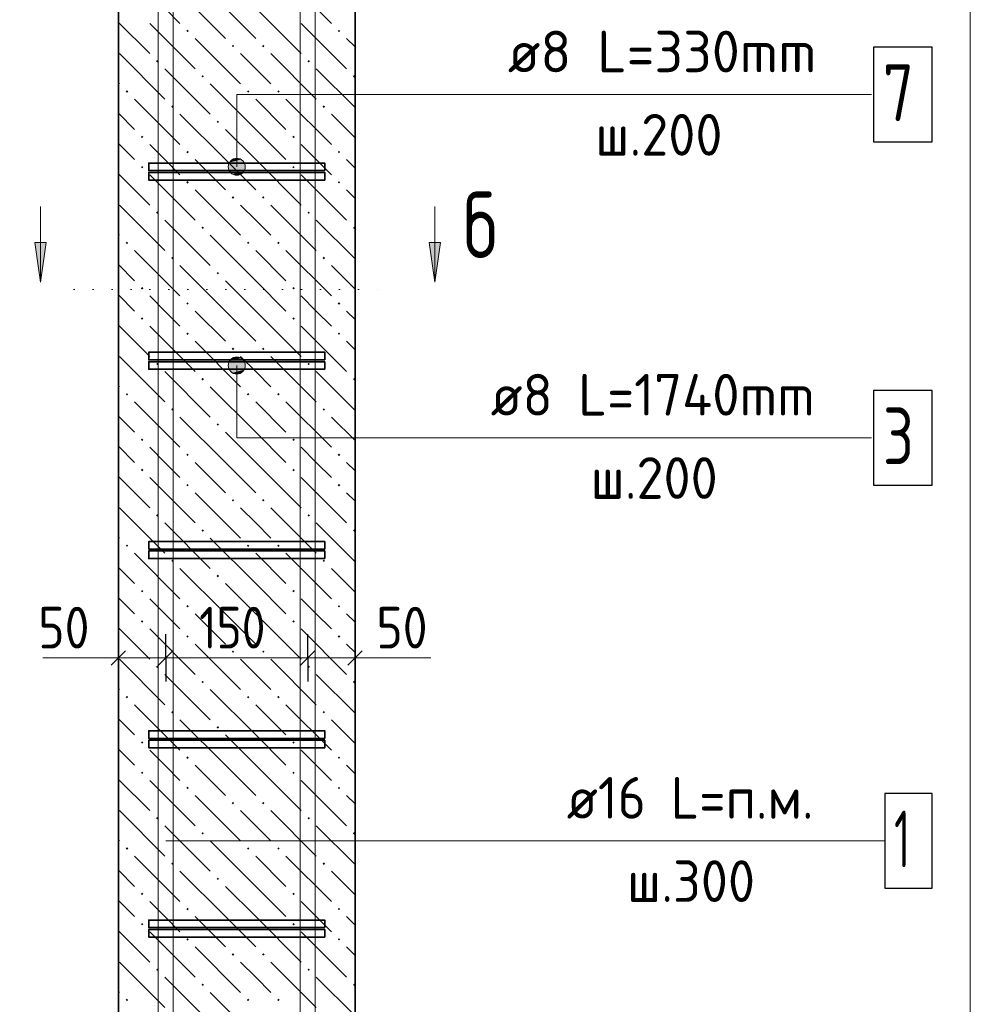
# Model space of a CAD drawing. Header units: millimetres. Extents: x 0 to 42000, y 0 to 29700.
# Tile 11 of 17: x 17963 to 22985, y 16076 to 21279. Entities that reach past the tile are written whole.
import ezdxf

# ---------------------------------------------------------------- set-up
doc = ezdxf.new("R2010")
doc.units = ezdxf.units.MM
doc.linetypes.add('______2', pattern=[270, 200, -70])
doc.linetypes.add('______9', pattern=[100, 0, -100])
for name, color, linetype, lineweight in [('S1 Продольная арматура', 52, 'Continuous', 25), ('Standard', 7, 'Continuous', 25), ('Затяжка', 52, 'Continuous', 25), ('Позиционная метка линия выноска', 7, 'Continuous', 13), ('Размерная выноска', 7, 'Continuous', 13), ('Узлы символ', 7, 'Continuous', 25), ('Хомут', 52, 'Continuous', 25)]:
    doc.layers.add(name, color=color, linetype=linetype, lineweight=lineweight)
doc.layers.add('ЖБ Пилон', color=7, linetype='______2', lineweight=13, true_color=0xa0a0a0)
doc.styles.add('ISOCPEUR', font='txt')

msp = doc.modelspace()

# ---------------------------------------------------------------- hatches: boundary and pattern name
at = {"layer": 'ЖБ Пилон', "linetype": 'Continuous', "lineweight": 18, "transparency": 33554687}
for points in [[(18843.2, 21219.2), (18849.7, 21225.7), (18856.2, 21219.2), (18849.7, 21212.7)], [(19643.2, 21219.2), (19649.7, 21225.7), (19656.2, 21219.2), (19649.7, 21212.7)], [(19083.2, 21139.2), (19089.7, 21145.7), (19096.2, 21139.2), (19089.7, 21132.7)], [(19243.2, 21139.2), (19249.7, 21145.7), (19256.2, 21139.2), (19249.7, 21132.7)], [(18683.2, 21059.2), (18689.7, 21065.7), (18696.2, 21059.2), (18689.7, 21052.7)], [(19483.2, 21059.2), (19489.7, 21065.7), (19496.2, 21059.2), (19489.7, 21052.7)], [(18923.2, 20979.2), (18929.7, 20985.7), (18936.2, 20979.2), (18929.7, 20972.7)], [(19723.2, 20979.2), (19729.7, 20985.7), (19734.5, 20980.9), (19734.5, 20977.6), (19729.7, 20972.7)], [(18523.2, 20899.2), (18529.7, 20905.7), (18536.2, 20899.2), (18529.7, 20892.7)], [(19163.2, 20899.2), (19169.7, 20905.7), (19176.2, 20899.2), (19169.7, 20892.7)], [(19323.2, 20899.2), (19329.7, 20905.7), (19336.2, 20899.2), (19329.7, 20892.7)], [(18763.2, 20819.2), (18769.7, 20825.7), (18776.2, 20819.2), (18769.7, 20812.7)], [(19563.2, 20819.2), (19569.7, 20825.7), (19576.2, 20819.2), (19569.7, 20812.7)], [(19003.2, 20739.2), (19009.7, 20745.7), (19016.2, 20739.2), (19009.7, 20732.7)], [(18603.2, 20659.2), (18609.7, 20665.7), (18616.2, 20659.2), (18609.7, 20652.7)], [(19403.2, 20659.2), (19409.7, 20665.7), (19416.2, 20659.2), (19409.7, 20652.7)], [(18843.2, 20579.2), (18849.7, 20585.7), (18856.2, 20579.2), (18849.7, 20572.7)], [(19643.2, 20579.2), (19649.7, 20585.7), (19656.2, 20579.2), (19649.7, 20572.7)], [(18603.2, 20499.2), (18609.7, 20505.7), (18616.2, 20499.2), (18609.7, 20492.7)], [(19403.2, 20499.2), (19409.7, 20505.7), (19416.2, 20499.2), (19409.7, 20492.7)], [(18843.2, 20419.2), (18849.7, 20425.7), (18856.2, 20419.2), (18849.7, 20412.7)], [(19643.2, 20419.2), (19649.7, 20425.7), (19656.2, 20419.2), (19649.7, 20412.7)], [(19083.2, 20339.2), (19089.7, 20345.7), (19096.2, 20339.2), (19089.7, 20332.7)], [(19243.2, 20339.2), (19249.7, 20345.7), (19256.2, 20339.2), (19249.7, 20332.7)], [(18683.2, 20259.2), (18689.7, 20265.7), (18696.2, 20259.2), (18689.7, 20252.7)], [(19483.2, 20259.2), (19489.7, 20265.7), (19496.2, 20259.2), (19489.7, 20252.7)], [(18923.2, 20179.2), (18929.7, 20185.7), (18936.2, 20179.2), (18929.7, 20172.7)], [(19723.2, 20179.2), (19729.7, 20185.7), (19734.5, 20180.9), (19734.5, 20177.6), (19729.7, 20172.7)], [(18523.2, 20099.2), (18529.7, 20105.7), (18536.2, 20099.2), (18529.7, 20092.7)], [(19163.2, 20099.2), (19169.7, 20105.7), (19176.2, 20099.2), (19169.7, 20092.7)], [(19323.2, 20099.2), (19329.7, 20105.7), (19336.2, 20099.2), (19329.7, 20092.7)], [(18763.2, 20019.2), (18769.7, 20025.7), (18776.2, 20019.2), (18769.7, 20012.7)], [(19563.2, 20019.2), (19569.7, 20025.7), (19576.2, 20019.2), (19569.7, 20012.7)], [(19003.2, 19939.2), (19009.7, 19945.7), (19016.2, 19939.2), (19009.7, 19932.7)], [(18603.2, 19859.2), (18609.7, 19865.7), (18616.2, 19859.2), (18609.7, 19852.7)], [(19403.2, 19859.2), (19409.7, 19865.7), (19416.2, 19859.2), (19409.7, 19852.7)], [(18843.2, 19779.2), (18849.7, 19785.7), (18856.2, 19779.2), (18849.7, 19772.7)], [(19643.2, 19779.2), (19649.7, 19785.7), (19656.2, 19779.2), (19649.7, 19772.7)], [(18603.2, 19699.2), (18609.7, 19705.7), (18616.2, 19699.2), (18609.7, 19692.7)], [(19403.2, 19699.2), (19409.7, 19705.7), (19416.2, 19699.2), (19409.7, 19692.7)], [(18843.2, 19619.2), (18849.7, 19625.7), (18856.2, 19619.2), (18849.7, 19612.7)], [(19643.2, 19619.2), (19649.7, 19625.7), (19656.2, 19619.2), (19649.7, 19612.7)], [(19083.2, 19539.2), (19089.7, 19545.7), (19096.2, 19539.2), (19089.7, 19532.7)], [(19243.2, 19539.2), (19249.7, 19545.7), (19256.2, 19539.2), (19249.7, 19532.7)], [(18683.2, 19459.2), (18689.7, 19465.7), (18696.2, 19459.2), (18689.7, 19452.7)], [(19483.2, 19459.2), (19489.7, 19465.7), (19496.2, 19459.2), (19489.7, 19452.7)], [(18923.2, 19379.2), (18929.7, 19385.7), (18936.2, 19379.2), (18929.7, 19372.7)], [(19723.2, 19379.2), (19729.7, 19385.7), (19734.5, 19380.9), (19734.5, 19377.6), (19729.7, 19372.7)], [(18523.2, 19299.2), (18529.7, 19305.7), (18536.2, 19299.2), (18529.7, 19292.7)], [(19163.2, 19299.2), (19169.7, 19305.7), (19176.2, 19299.2), (19169.7, 19292.7)], [(19323.2, 19299.2), (19329.7, 19305.7), (19336.2, 19299.2), (19329.7, 19292.7)], [(18763.2, 19219.2), (18769.7, 19225.7), (18776.2, 19219.2), (18769.7, 19212.7)], [(19563.2, 19219.2), (19569.7, 19225.7), (19576.2, 19219.2), (19569.7, 19212.7)], [(19003.2, 19139.2), (19009.7, 19145.7), (19016.2, 19139.2), (19009.7, 19132.7)], [(18603.2, 19059.2), (18609.7, 19065.7), (18616.2, 19059.2), (18609.7, 19052.7)], [(19403.2, 19059.2), (19409.7, 19065.7), (19416.2, 19059.2), (19409.7, 19052.7)], [(18843.2, 18979.2), (18849.7, 18985.7), (18856.2, 18979.2), (18849.7, 18972.7)], [(19643.2, 18979.2), (19649.7, 18985.7), (19656.2, 18979.2), (19649.7, 18972.7)], [(18603.2, 18899.2), (18609.7, 18905.7), (18616.2, 18899.2), (18609.7, 18892.7)], [(19403.2, 18899.2), (19409.7, 18905.7), (19416.2, 18899.2), (19409.7, 18892.7)], [(18843.2, 18819.2), (18849.7, 18825.7), (18856.2, 18819.2), (18849.7, 18812.7)], [(19643.2, 18819.2), (19649.7, 18825.7), (19656.2, 18819.2), (19649.7, 18812.7)], [(19083.2, 18739.2), (19089.7, 18745.7), (19096.2, 18739.2), (19089.7, 18732.7)], [(19243.2, 18739.2), (19249.7, 18745.7), (19256.2, 18739.2), (19249.7, 18732.7)], [(18683.2, 18659.2), (18689.7, 18665.7), (18696.2, 18659.2), (18689.7, 18652.7)], [(19483.2, 18659.2), (19489.7, 18665.7), (19496.2, 18659.2), (19489.7, 18652.7)], [(18923.2, 18579.2), (18929.7, 18585.7), (18936.2, 18579.2), (18929.7, 18572.7)], [(19723.2, 18579.2), (19729.7, 18585.7), (19734.5, 18580.9), (19734.5, 18577.6), (19729.7, 18572.7)], [(18523.2, 18499.2), (18529.7, 18505.7), (18536.2, 18499.2), (18529.7, 18492.7)], [(19163.2, 18499.2), (19169.7, 18505.7), (19176.2, 18499.2), (19169.7, 18492.7)], [(19323.2, 18499.2), (19329.7, 18505.7), (19336.2, 18499.2), (19329.7, 18492.7)], [(18763.2, 18419.2), (18769.7, 18425.7), (18776.2, 18419.2), (18769.7, 18412.7)], [(19563.2, 18419.2), (19569.7, 18425.7), (19576.2, 18419.2), (19569.7, 18412.7)], [(19003.2, 18339.2), (19009.7, 18345.7), (19016.2, 18339.2), (19009.7, 18332.7)], [(18603.2, 18259.2), (18609.7, 18265.7), (18616.2, 18259.2), (18609.7, 18252.7)], [(19403.2, 18259.2), (19409.7, 18265.7), (19416.2, 18259.2), (19409.7, 18252.7)], [(18843.2, 18179.2), (18849.7, 18185.7), (18856.2, 18179.2), (18849.7, 18172.7)], [(19643.2, 18179.2), (19649.7, 18185.7), (19656.2, 18179.2), (19649.7, 18172.7)], [(18603.2, 18099.2), (18609.7, 18105.7), (18616.2, 18099.2), (18609.7, 18092.7)], [(19403.2, 18099.2), (19409.7, 18105.7), (19416.2, 18099.2), (19409.7, 18092.7)], [(18843.2, 18019.2), (18849.7, 18025.7), (18856.2, 18019.2), (18849.7, 18012.7)], [(19643.2, 18019.2), (19649.7, 18025.7), (19656.2, 18019.2), (19649.7, 18012.7)], [(19083.2, 17939.2), (19089.7, 17945.7), (19096.2, 17939.2), (19089.7, 17932.7)], [(19243.2, 17939.2), (19249.7, 17945.7), (19256.2, 17939.2), (19249.7, 17932.7)], [(18683.2, 17859.2), (18689.7, 17865.7), (18696.2, 17859.2), (18689.7, 17852.7)], [(19483.2, 17859.2), (19489.7, 17865.7), (19496.2, 17859.2), (19489.7, 17852.7)], [(18923.2, 17779.2), (18929.7, 17785.7), (18936.2, 17779.2), (18929.7, 17772.7)], [(19723.2, 17779.2), (19729.7, 17785.7), (19734.5, 17780.9), (19734.5, 17777.6), (19729.7, 17772.7)], [(18523.2, 17699.2), (18529.7, 17705.7), (18536.2, 17699.2), (18529.7, 17692.7)], [(19163.2, 17699.2), (19169.7, 17705.7), (19176.2, 17699.2), (19169.7, 17692.7)], [(19323.2, 17699.2), (19329.7, 17705.7), (19336.2, 17699.2), (19329.7, 17692.7)], [(18763.2, 17619.2), (18769.7, 17625.7), (18776.2, 17619.2), (18769.7, 17612.7)], [(19563.2, 17619.2), (19569.7, 17625.7), (19576.2, 17619.2), (19569.7, 17612.7)], [(19003.2, 17539.2), (19009.7, 17545.7), (19016.2, 17539.2), (19009.7, 17532.7)], [(18603.2, 17459.2), (18609.7, 17465.7), (18616.2, 17459.2), (18609.7, 17452.7)], [(19403.2, 17459.2), (19409.7, 17465.7), (19416.2, 17459.2), (19409.7, 17452.7)], [(18843.2, 17379.2), (18849.7, 17385.7), (18856.2, 17379.2), (18849.7, 17372.7)], [(19643.2, 17379.2), (19649.7, 17385.7), (19656.2, 17379.2), (19649.7, 17372.7)], [(18603.2, 17299.2), (18609.7, 17305.7), (18616.2, 17299.2), (18609.7, 17292.7)], [(19403.2, 17299.2), (19409.7, 17305.7), (19416.2, 17299.2), (19409.7, 17292.7)], [(18843.2, 17219.2), (18849.7, 17225.7), (18856.2, 17219.2), (18849.7, 17212.7)], [(19643.2, 17219.2), (19649.7, 17225.7), (19656.2, 17219.2), (19649.7, 17212.7)], [(19083.2, 17139.2), (19089.7, 17145.7), (19096.2, 17139.2), (19089.7, 17132.7)], [(19243.2, 17139.2), (19249.7, 17145.7), (19256.2, 17139.2), (19249.7, 17132.7)], [(18683.2, 17059.2), (18689.7, 17065.7), (18696.2, 17059.2), (18689.7, 17052.7)], [(19483.2, 17059.2), (19489.7, 17065.7), (19496.2, 17059.2), (19489.7, 17052.7)], [(18923.2, 16979.2), (18929.7, 16985.7), (18936.2, 16979.2), (18929.7, 16972.7)], [(19723.2, 16979.2), (19729.7, 16985.7), (19734.5, 16980.9), (19734.5, 16977.6), (19729.7, 16972.7)], [(18523.2, 16899.2), (18529.7, 16905.7), (18536.2, 16899.2), (18529.7, 16892.7)], [(19163.2, 16899.2), (19169.7, 16905.7), (19176.2, 16899.2), (19169.7, 16892.7)], [(19323.2, 16899.2), (19329.7, 16905.7), (19336.2, 16899.2), (19329.7, 16892.7)], [(18763.2, 16819.2), (18769.7, 16825.7), (18776.2, 16819.2), (18769.7, 16812.7)], [(19563.2, 16819.2), (19569.7, 16825.7), (19576.2, 16819.2), (19569.7, 16812.7)], [(19003.2, 16739.2), (19009.7, 16745.7), (19016.2, 16739.2), (19009.7, 16732.7)], [(18603.2, 16659.2), (18609.7, 16665.7), (18616.2, 16659.2), (18609.7, 16652.7)], [(19403.2, 16659.2), (19409.7, 16665.7), (19416.2, 16659.2), (19409.7, 16652.7)], [(18843.2, 16579.2), (18849.7, 16585.7), (18856.2, 16579.2), (18849.7, 16572.7)], [(19643.2, 16579.2), (19649.7, 16585.7), (19656.2, 16579.2), (19649.7, 16572.7)], [(18603.2, 16499.2), (18609.7, 16505.7), (18616.2, 16499.2), (18609.7, 16492.7)], [(19403.2, 16499.2), (19409.7, 16505.7), (19416.2, 16499.2), (19409.7, 16492.7)], [(18843.2, 16419.2), (18849.7, 16425.7), (18856.2, 16419.2), (18849.7, 16412.7)], [(19643.2, 16419.2), (19649.7, 16425.7), (19656.2, 16419.2), (19649.7, 16412.7)], [(19083.2, 16339.2), (19089.7, 16345.7), (19096.2, 16339.2), (19089.7, 16332.7)], [(19243.2, 16339.2), (19249.7, 16345.7), (19256.2, 16339.2), (19249.7, 16332.7)], [(18683.2, 16259.2), (18689.7, 16265.7), (18696.2, 16259.2), (18689.7, 16252.7)], [(19483.2, 16259.2), (19489.7, 16265.7), (19496.2, 16259.2), (19489.7, 16252.7)], [(18923.2, 16179.2), (18929.7, 16185.7), (18936.2, 16179.2), (18929.7, 16172.7)], [(19723.2, 16179.2), (19729.7, 16185.7), (19734.5, 16180.9), (19734.5, 16177.6), (19729.7, 16172.7)], [(18523.2, 16099.2), (18529.7, 16105.7), (18536.2, 16099.2), (18529.7, 16092.7)], [(19163.2, 16099.2), (19169.7, 16105.7), (19176.2, 16099.2), (19169.7, 16092.7)], [(19323.2, 16099.2), (19329.7, 16105.7), (19336.2, 16099.2), (19329.7, 16092.7)]]:
    msp.add_hatch(color=7, dxfattribs=at).paths.add_polyline_path(points, flags=16)
at = {"layer": 'Позиционная метка линия выноска', "linetype": 'Continuous', "lineweight": 13, "transparency": 33554687}
for points in [[(19148.2, 20523.8), (19070.8, 20523.8), (19064.5, 20501.3)], [(19148.2, 20523.8), (19064.5, 20501.3), (19154.5, 20501.3)], [(19154.5, 20501.3), (19064.5, 20501.3), (19070.8, 20478.8)], [(19132, 20540), (19087, 20540), (19070.8, 20523.8)], [(19132, 20540), (19070.8, 20523.8), (19148.2, 20523.8)], [(19154.5, 20501.3), (19070.8, 20478.8), (19148.2, 20478.8)], [(19087, 20540), (19132, 20540), (19109.5, 20546.3)], [(19148.2, 20478.8), (19070.8, 20478.8), (19087, 20462.6)], [(19148.2, 20478.8), (19087, 20462.6), (19132, 20462.6)], [(19132, 20462.6), (19087, 20462.6), (19109.5, 20456.3)], [(19064.5, 19451.3), (19154.5, 19451.3), (19148.2, 19473.8)], [(19064.5, 19451.3), (19148.2, 19473.8), (19070.8, 19473.8)], [(19070.8, 19473.8), (19148.2, 19473.8), (19132, 19490)], [(19070.8, 19473.8), (19132, 19490), (19087, 19490)], [(19087, 19490), (19132, 19490), (19109.5, 19496.3)], [(19070.8, 19428.8), (19154.5, 19451.3), (19064.5, 19451.3)], [(19070.8, 19428.8), (19148.2, 19428.8), (19154.5, 19451.3)], [(19087, 19412.6), (19148.2, 19428.8), (19070.8, 19428.8)], [(19087, 19412.6), (19132, 19412.6), (19148.2, 19428.8)], [(19132, 19412.6), (19087, 19412.6), (19109.5, 19406.3)]]:
    msp.add_hatch(color=7, dxfattribs=at).paths.add_polyline_path(points)
at = {"layer": 'Узлы символ', "linetype": 'Continuous', "lineweight": 13, "transparency": 33554687}
for points in [[(18102.3, 20101), (18072.3, 19891), (18042.3, 20101)], [(20186.6, 20101), (20156.6, 19891), (20126.6, 20101)]]:
    msp.add_hatch(color=7, dxfattribs=at).paths.add_polyline_path(points, flags=16)

# ---------------------------------------------------------------- linework, layer by layer
at = {"layer": 'S1 Продольная арматура', "color": 7, "linetype": 'Continuous', "lineweight": 18, "transparency": 33554687}
for points in [[(19444.5, 6051.3), (19444.5, 24376.3), (19439.3, 24413.9), (19426.8, 24452), (19407.2, 24486.8), (19383.5, 24515.2), (19355.1, 24538.9), (19320.2, 24558.5), (19282.2, 24571), (19244.6, 24576.3), (15944.5, 24576.3), (15944.5, 24656.3), (19250.1, 24656.3), (19300.3, 24649.3), (19352.6, 24632), (19400.7, 24605.1), (19440.3, 24572), (19473.4, 24532.4), (19500.3, 24484.3), (19517.6, 24432.1), (19524.5, 24381.8), (19524.5, 6051.3), (19444.5, 6051.3)], [(19444.5, 6051.3), (19444.5, 24376.3), (19439.3, 24413.9), (19426.8, 24452), (19407.2, 24486.8), (19383.5, 24515.2), (19355.1, 24538.9), (19320.2, 24558.5), (19282.2, 24571), (19244.6, 24576.3), (15944.5, 24576.3), (15944.5, 24656.3), (19250.1, 24656.3), (19300.3, 24649.3), (19352.6, 24632), (19400.7, 24605.1), (19440.3, 24572), (19473.4, 24532.4), (19500.3, 24484.3), (19517.6, 24432.1), (19524.5, 24381.8), (19524.5, 6051.3), (19444.5, 6051.3)], [(19444.5, 6051.3), (19444.5, 24376.3), (19439.3, 24413.9), (19426.8, 24452), (19407.2, 24486.8), (19383.5, 24515.2), (19355.1, 24538.9), (19320.2, 24558.5), (19282.2, 24571), (19244.6, 24576.3), (15944.5, 24576.3), (15944.5, 24656.3), (19250.1, 24656.3), (19300.3, 24649.3), (19352.6, 24632), (19400.7, 24605.1), (19440.3, 24572), (19473.4, 24532.4), (19500.3, 24484.3), (19517.6, 24432.1), (19524.5, 24381.8), (19524.5, 6051.3), (19444.5, 6051.3)], [(19444.5, 6051.3), (19444.5, 24376.3), (19439.3, 24413.9), (19426.8, 24452), (19407.2, 24486.8), (19383.5, 24515.2), (19355.1, 24538.9), (19320.2, 24558.5), (19282.2, 24571), (19244.6, 24576.3), (15944.5, 24576.3), (15944.5, 24656.3), (19250.1, 24656.3), (19300.3, 24649.3), (19352.6, 24632), (19400.7, 24605.1), (19440.3, 24572), (19473.4, 24532.4), (19500.3, 24484.3), (19517.6, 24432.1), (19524.5, 24381.8), (19524.5, 6051.3), (19444.5, 6051.3)], [(19444.5, 6051.3), (19444.5, 24376.3), (19439.3, 24413.9), (19426.8, 24452), (19407.2, 24486.8), (19383.5, 24515.2), (19355.1, 24538.9), (19320.2, 24558.5), (19282.2, 24571), (19244.6, 24576.3), (15944.5, 24576.3), (15944.5, 24656.3), (19250.1, 24656.3), (19300.3, 24649.3), (19352.6, 24632), (19400.7, 24605.1), (19440.3, 24572), (19473.4, 24532.4), (19500.3, 24484.3), (19517.6, 24432.1), (19524.5, 24381.8), (19524.5, 6051.3), (19444.5, 6051.3)], [(19444.5, 6051.3), (19444.5, 24376.3), (19439.3, 24413.9), (19426.8, 24452), (19407.2, 24486.8), (19383.5, 24515.2), (19355.1, 24538.9), (19320.2, 24558.5), (19282.2, 24571), (19244.6, 24576.3), (15944.5, 24576.3), (15944.5, 24656.3), (19250.1, 24656.3), (19300.3, 24649.3), (19352.6, 24632), (19400.7, 24605.1), (19440.3, 24572), (19473.4, 24532.4), (19500.3, 24484.3), (19517.6, 24432.1), (19524.5, 24381.8), (19524.5, 6051.3), (19444.5, 6051.3)], [(18694.5, 6051.3), (18694.5, 24381.8), (18701.5, 24432.1), (18718.8, 24484.3), (18745.7, 24532.4), (18778.8, 24572), (18818.4, 24605.1), (18866.5, 24632), (18918.8, 24649.3), (18969, 24656.3), (22274.5, 24656.3), (22274.5, 24576.3), (18974.5, 24576.3), (18936.9, 24571), (18898.9, 24558.5), (18864, 24538.9), (18835.6, 24515.2), (18811.9, 24486.8), (18792.3, 24452), (18779.8, 24413.9), (18774.5, 24376.3), (18774.5, 6051.3), (18694.5, 6051.3)], [(18694.5, 6051.3), (18694.5, 24381.8), (18701.5, 24432.1), (18718.8, 24484.3), (18745.7, 24532.4), (18778.8, 24572), (18818.4, 24605.1), (18866.5, 24632), (18918.8, 24649.3), (18969, 24656.3), (22274.5, 24656.3), (22274.5, 24576.3), (18974.5, 24576.3), (18936.9, 24571), (18898.9, 24558.5), (18864, 24538.9), (18835.6, 24515.2), (18811.9, 24486.8), (18792.3, 24452), (18779.8, 24413.9), (18774.5, 24376.3), (18774.5, 6051.3), (18694.5, 6051.3)], [(18694.5, 6051.3), (18694.5, 24381.8), (18701.5, 24432.1), (18718.8, 24484.3), (18745.7, 24532.4), (18778.8, 24572), (18818.4, 24605.1), (18866.5, 24632), (18918.8, 24649.3), (18969, 24656.3), (22274.5, 24656.3), (22274.5, 24576.3), (18974.5, 24576.3), (18936.9, 24571), (18898.9, 24558.5), (18864, 24538.9), (18835.6, 24515.2), (18811.9, 24486.8), (18792.3, 24452), (18779.8, 24413.9), (18774.5, 24376.3), (18774.5, 6051.3), (18694.5, 6051.3)], [(18694.5, 6051.3), (18694.5, 24381.8), (18701.5, 24432.1), (18718.8, 24484.3), (18745.7, 24532.4), (18778.8, 24572), (18818.4, 24605.1), (18866.5, 24632), (18918.8, 24649.3), (18969, 24656.3), (22274.5, 24656.3), (22274.5, 24576.3), (18974.5, 24576.3), (18936.9, 24571), (18898.9, 24558.5), (18864, 24538.9), (18835.6, 24515.2), (18811.9, 24486.8), (18792.3, 24452), (18779.8, 24413.9), (18774.5, 24376.3), (18774.5, 6051.3), (18694.5, 6051.3)], [(18694.5, 6051.3), (18694.5, 24381.8), (18701.5, 24432.1), (18718.8, 24484.3), (18745.7, 24532.4), (18778.8, 24572), (18818.4, 24605.1), (18866.5, 24632), (18918.8, 24649.3), (18969, 24656.3), (22274.5, 24656.3), (22274.5, 24576.3), (18974.5, 24576.3), (18936.9, 24571), (18898.9, 24558.5), (18864, 24538.9), (18835.6, 24515.2), (18811.9, 24486.8), (18792.3, 24452), (18779.8, 24413.9), (18774.5, 24376.3), (18774.5, 6051.3), (18694.5, 6051.3)], [(18694.5, 6051.3), (18694.5, 24381.8), (18701.5, 24432.1), (18718.8, 24484.3), (18745.7, 24532.4), (18778.8, 24572), (18818.4, 24605.1), (18866.5, 24632), (18918.8, 24649.3), (18969, 24656.3), (22274.5, 24656.3), (22274.5, 24576.3), (18974.5, 24576.3), (18936.9, 24571), (18898.9, 24558.5), (18864, 24538.9), (18835.6, 24515.2), (18811.9, 24486.8), (18792.3, 24452), (18779.8, 24413.9), (18774.5, 24376.3), (18774.5, 6051.3), (18694.5, 6051.3)]]:
    msp.add_lwpolyline(points, dxfattribs=at)
at = {"layer": 'S1 Продольная арматура', "color": 7, "linetype": 'Continuous', "lineweight": 25, "transparency": 33554687}
msp.add_lwpolyline([(22532.5, 16689.5), (22782.5, 16689.5), (22782.5, 17189.5), (22532.5, 17189.5), (22532.5, 16689.5)], dxfattribs=at)
at = {"layer": 'Standard', "color": 7, "linetype": 'Continuous', "lineweight": -3, "transparency": 33554687}
for p, q in [((18484.5, 17906.3), (18484.5, 18031.3)), ((18734.5, 17906.3), (18734.5, 18031.3)), ((19484.5, 17906.3), (19484.5, 18031.3)), ((19734.5, 17906.3), (19734.5, 18031.3)), ((18484.5, 17906.3), (18484.5, 17781.3)), ((18484.5, 17906.3), (18484.5, 17906.3)), ((18734.5, 17906.3), (18734.5, 17781.3)), ((18734.5, 17906.3), (18734.5, 17906.3)), ((19484.5, 17906.3), (19484.5, 17781.3)), ((19484.5, 17906.3), (19484.5, 17905.8)), ((19734.5, 17906.3), (19734.5, 17781.3)), ((19734.5, 17906.3), (19734.5, 17906.3))]:
    msp.add_line(p, q, dxfattribs=at)
at = {"layer": 'Standard', "color": 7, "linetype": 'Continuous', "lineweight": 13, "transparency": 33554687}
for p, q in [((18484.5, 17906.3), (18409.5, 17906.3)), ((18484.5, 17906.3), (18734.5, 17906.3)), ((18734.5, 17906.3), (19484.5, 17906.3)), ((19484.5, 17906.3), (19734.5, 17906.3)), ((19734.5, 17906.3), (19809.5, 17906.3))]:
    msp.add_line(p, q, dxfattribs=at)
at = {"layer": 'Standard', "color": 7, "linetype": 'Continuous', "lineweight": 25, "transparency": 33554687}
for p, q in [((18447, 17868.8), (18522, 17943.8)), ((18697, 17868.8), (18772, 17943.8)), ((19447, 17868.8), (19522, 17943.8)), ((19697, 17868.8), (19772, 17943.8))]:
    msp.add_line(p, q, dxfattribs=at)
at = {"layer": 'Standard', "color": 254, "linetype": 'Continuous', "lineweight": 18, "true_color": 0xc4c4ff, "transparency": 33554687}
msp.add_lwpolyline([(15234.5, 3051.3), (22984.5, 3051.3), (22984.5, 26756.3), (15234.5, 26756.3), (15234.5, 3051.3)], dxfattribs=at)
at = {"layer": 'ЖБ Пилон', "color": 7, "linetype": 'Continuous', "lineweight": 35, "transparency": 33554687}
for p, q in [((18484.5, 23951.3), (18484.5, 6051.3)), ((19734.5, 6051.3), (19734.5, 23951.3))]:
    msp.add_line(p, q, dxfattribs=at)
at = {"layer": 'ЖБ Пилон', "color": 9, "linetype": 'Continuous', "lineweight": 18, "true_color": 0xc7c7c7, "transparency": 33554687}
for p, q in [((18809.7, 21259.2), (18729.7, 21339.2)), ((18889.7, 21339.2), (19049.7, 21179.2)), ((19049.7, 21339.2), (19209.7, 21179.2)), ((19209.7, 21339.2), (19449.7, 21099.2)), ((19609.7, 21259.2), (19529.7, 21339.2)), ((18484.5, 21264.4), (18649.7, 21099.2)), ((18649.7, 21259.2), (18889.7, 21019.2)), ((19449.7, 21259.2), (19689.7, 21019.2)), ((18889.7, 21179.2), (19129.7, 20939.2)), ((19689.7, 21179.2), (19734.5, 21134.4)), ((18489.7, 21099.2), (18729.7, 20859.2)), ((19209.7, 21019.2), (19129.7, 21099.2)), ((19289.7, 21099.2), (19529.7, 20859.2)), ((18729.7, 21019.2), (18969.7, 20779.2)), ((19289.7, 20939.2), (19209.7, 21019.2)), ((19529.7, 21019.2), (19734.5, 20814.4)), ((18489.7, 20939.2), (18484.5, 20944.4)), ((19209.7, 20699.2), (18969.7, 20939.2)), ((18569.7, 20859.2), (18809.7, 20619.2)), ((19209.7, 20859.2), (19369.7, 20699.2)), ((19369.7, 20859.2), (19609.7, 20619.2)), ((18484.5, 20784.4), (18569.7, 20699.2)), ((19049.7, 20539.2), (18809.7, 20779.2)), ((19734.5, 20654.4), (19609.7, 20779.2)), ((19049.7, 20699.2), (19209.7, 20539.2)), ((19209.7, 20699.2), (19369.7, 20539.2)), ((18484.5, 20624.4), (18569.7, 20539.2)), ((18729.7, 20539.2), (18649.7, 20619.2)), ((19529.7, 20539.2), (19449.7, 20619.2)), ((18809.7, 20459.2), (18729.7, 20539.2)), ((18889.7, 20539.2), (19049.7, 20379.2)), ((19049.7, 20539.2), (19209.7, 20379.2)), ((19209.7, 20539.2), (19449.7, 20299.2)), ((19609.7, 20459.2), (19529.7, 20539.2)), ((19689.7, 20539.2), (19734.5, 20494.4)), ((18484.5, 20464.4), (18649.7, 20299.2)), ((18649.7, 20459.2), (18889.7, 20219.2)), ((19449.7, 20459.2), (19689.7, 20219.2)), ((18889.7, 20379.2), (19129.7, 20139.2)), ((19689.7, 20379.2), (19734.5, 20334.4)), ((18489.7, 20299.2), (18729.7, 20059.2)), ((19209.7, 20219.2), (19129.7, 20299.2)), ((19289.7, 20299.2), (19529.7, 20059.2)), ((18729.7, 20219.2), (18969.7, 19979.2)), ((19289.7, 20139.2), (19209.7, 20219.2)), ((19529.7, 20219.2), (19734.5, 20014.4)), ((18489.7, 20139.2), (18484.5, 20144.4)), ((19209.7, 19899.2), (18969.7, 20139.2)), ((18569.7, 20059.2), (18809.7, 19819.2)), ((19209.7, 20059.2), (19369.7, 19899.2)), ((19369.7, 20059.2), (19609.7, 19819.2)), ((18484.5, 19984.4), (18569.7, 19899.2)), ((19049.7, 19739.2), (18809.7, 19979.2)), ((19734.5, 19854.4), (19609.7, 19979.2)), ((19049.7, 19899.2), (19209.7, 19739.2)), ((19209.7, 19899.2), (19369.7, 19739.2)), ((18484.5, 19824.4), (18569.7, 19739.2)), ((18729.7, 19739.2), (18649.7, 19819.2)), ((19529.7, 19739.2), (19449.7, 19819.2)), ((18809.7, 19659.2), (18729.7, 19739.2)), ((18889.7, 19739.2), (19049.7, 19579.2)), ((19049.7, 19739.2), (19209.7, 19579.2)), ((19209.7, 19739.2), (19449.7, 19499.2)), ((19609.7, 19659.2), (19529.7, 19739.2)), ((19689.7, 19739.2), (19734.5, 19694.4)), ((18484.5, 19664.4), (18649.7, 19499.2)), ((18649.7, 19659.2), (18889.7, 19419.2)), ((19449.7, 19659.2), (19689.7, 19419.2)), ((18889.7, 19579.2), (19129.7, 19339.2)), ((19689.7, 19579.2), (19734.5, 19534.4)), ((18489.7, 19499.2), (18729.7, 19259.2)), ((19209.7, 19419.2), (19129.7, 19499.2)), ((19289.7, 19499.2), (19529.7, 19259.2)), ((18729.7, 19419.2), (18969.7, 19179.2)), ((19289.7, 19339.2), (19209.7, 19419.2)), ((19529.7, 19419.2), (19734.5, 19214.4)), ((18489.7, 19339.2), (18484.5, 19344.4)), ((19209.7, 19099.2), (18969.7, 19339.2)), ((18569.7, 19259.2), (18809.7, 19019.2)), ((19209.7, 19259.2), (19369.7, 19099.2)), ((19369.7, 19259.2), (19609.7, 19019.2)), ((18484.5, 19184.4), (18569.7, 19099.2)), ((19049.7, 18939.2), (18809.7, 19179.2)), ((19734.5, 19054.4), (19609.7, 19179.2)), ((19049.7, 19099.2), (19209.7, 18939.2)), ((19209.7, 19099.2), (19369.7, 18939.2)), ((18484.5, 19024.4), (18569.7, 18939.2)), ((18729.7, 18939.2), (18649.7, 19019.2)), ((19529.7, 18939.2), (19449.7, 19019.2)), ((18809.7, 18859.2), (18729.7, 18939.2)), ((18889.7, 18939.2), (19049.7, 18779.2)), ((19049.7, 18939.2), (19209.7, 18779.2)), ((19209.7, 18939.2), (19449.7, 18699.2)), ((19609.7, 18859.2), (19529.7, 18939.2)), ((19689.7, 18939.2), (19734.5, 18894.4)), ((18484.5, 18864.4), (18649.7, 18699.2)), ((18649.7, 18859.2), (18889.7, 18619.2)), ((19449.7, 18859.2), (19689.7, 18619.2)), ((18889.7, 18779.2), (19129.7, 18539.2)), ((19689.7, 18779.2), (19734.5, 18734.4)), ((18489.7, 18699.2), (18729.7, 18459.2)), ((19209.7, 18619.2), (19129.7, 18699.2)), ((19289.7, 18699.2), (19529.7, 18459.2)), ((18729.7, 18619.2), (18969.7, 18379.2)), ((19289.7, 18539.2), (19209.7, 18619.2)), ((19529.7, 18619.2), (19734.5, 18414.4)), ((18489.7, 18539.2), (18484.5, 18544.4)), ((19209.7, 18299.2), (18969.7, 18539.2)), ((18569.7, 18459.2), (18809.7, 18219.2)), ((19209.7, 18459.2), (19369.7, 18299.2)), ((19369.7, 18459.2), (19609.7, 18219.2)), ((18484.5, 18384.4), (18569.7, 18299.2)), ((19049.7, 18139.2), (18809.7, 18379.2)), ((19734.5, 18254.4), (19609.7, 18379.2)), ((19049.7, 18299.2), (19209.7, 18139.2)), ((19209.7, 18299.2), (19369.7, 18139.2)), ((18484.5, 18224.4), (18569.7, 18139.2)), ((18729.7, 18139.2), (18649.7, 18219.2)), ((19529.7, 18139.2), (19449.7, 18219.2)), ((18809.7, 18059.2), (18729.7, 18139.2)), ((18889.7, 18139.2), (19049.7, 17979.2)), ((19049.7, 18139.2), (19209.7, 17979.2)), ((19209.7, 18139.2), (19449.7, 17899.2)), ((19609.7, 18059.2), (19529.7, 18139.2)), ((19689.7, 18139.2), (19734.5, 18094.4)), ((18484.5, 18064.4), (18649.7, 17899.2)), ((18649.7, 18059.2), (18889.7, 17819.2)), ((19449.7, 18059.2), (19689.7, 17819.2)), ((18889.7, 17979.2), (19129.7, 17739.2)), ((19689.7, 17979.2), (19734.5, 17934.4)), ((18489.7, 17899.2), (18729.7, 17659.2)), ((19209.7, 17819.2), (19129.7, 17899.2)), ((19289.7, 17899.2), (19529.7, 17659.2)), ((18729.7, 17819.2), (18969.7, 17579.2)), ((19289.7, 17739.2), (19209.7, 17819.2)), ((19529.7, 17819.2), (19734.5, 17614.4)), ((18489.7, 17739.2), (18484.5, 17744.4)), ((19209.7, 17499.2), (18969.7, 17739.2)), ((18569.7, 17659.2), (18809.7, 17419.2)), ((19209.7, 17659.2), (19369.7, 17499.2)), ((19369.7, 17659.2), (19609.7, 17419.2)), ((18484.5, 17584.4), (18569.7, 17499.2)), ((19049.7, 17339.2), (18809.7, 17579.2)), ((19734.5, 17454.4), (19609.7, 17579.2)), ((19049.7, 17499.2), (19209.7, 17339.2)), ((19209.7, 17499.2), (19369.7, 17339.2)), ((18484.5, 17424.4), (18569.7, 17339.2)), ((18729.7, 17339.2), (18649.7, 17419.2)), ((19529.7, 17339.2), (19449.7, 17419.2)), ((18809.7, 17259.2), (18729.7, 17339.2)), ((18889.7, 17339.2), (19049.7, 17179.2)), ((19049.7, 17339.2), (19209.7, 17179.2)), ((19209.7, 17339.2), (19449.7, 17099.2)), ((19609.7, 17259.2), (19529.7, 17339.2)), ((19689.7, 17339.2), (19734.5, 17294.4)), ((18484.5, 17264.4), (18649.7, 17099.2)), ((18649.7, 17259.2), (18889.7, 17019.2)), ((19449.7, 17259.2), (19689.7, 17019.2)), ((18889.7, 17179.2), (19129.7, 16939.2)), ((19689.7, 17179.2), (19734.5, 17134.4)), ((18489.7, 17099.2), (18729.7, 16859.2)), ((19209.7, 17019.2), (19129.7, 17099.2)), ((19289.7, 17099.2), (19529.7, 16859.2)), ((18729.7, 17019.2), (18969.7, 16779.2)), ((19289.7, 16939.2), (19209.7, 17019.2)), ((19529.7, 17019.2), (19734.5, 16814.4)), ((18489.7, 16939.2), (18484.5, 16944.4)), ((19209.7, 16699.2), (18969.7, 16939.2)), ((18569.7, 16859.2), (18809.7, 16619.2)), ((19209.7, 16859.2), (19369.7, 16699.2)), ((19369.7, 16859.2), (19609.7, 16619.2)), ((18484.5, 16784.4), (18569.7, 16699.2)), ((19049.7, 16539.2), (18809.7, 16779.2)), ((19734.5, 16654.4), (19609.7, 16779.2)), ((19049.7, 16699.2), (19209.7, 16539.2)), ((19209.7, 16699.2), (19369.7, 16539.2)), ((18484.5, 16624.4), (18569.7, 16539.2)), ((18729.7, 16539.2), (18649.7, 16619.2)), ((19529.7, 16539.2), (19449.7, 16619.2)), ((18809.7, 16459.2), (18729.7, 16539.2)), ((18889.7, 16539.2), (19049.7, 16379.2)), ((19049.7, 16539.2), (19209.7, 16379.2)), ((19209.7, 16539.2), (19449.7, 16299.2)), ((19609.7, 16459.2), (19529.7, 16539.2)), ((19689.7, 16539.2), (19734.5, 16494.4)), ((18484.5, 16464.4), (18649.7, 16299.2)), ((18649.7, 16459.2), (18889.7, 16219.2)), ((19449.7, 16459.2), (19689.7, 16219.2)), ((18889.7, 16379.2), (19129.7, 16139.2)), ((19689.7, 16379.2), (19734.5, 16334.4)), ((18489.7, 16299.2), (18729.7, 16059.2)), ((19209.7, 16219.2), (19129.7, 16299.2)), ((19289.7, 16299.2), (19529.7, 16059.2)), ((18729.7, 16219.2), (18969.7, 15979.2)), ((19289.7, 16139.2), (19209.7, 16219.2)), ((19529.7, 16219.2), (19734.5, 16014.4)), ((18489.7, 16139.2), (18484.5, 16144.4)), ((19209.7, 15899.2), (18969.7, 16139.2))]:
    msp.add_line(p, q, dxfattribs=at)
at = {"layer": 'Затяжка', "color": 7, "linetype": 'Continuous', "lineweight": 25, "transparency": 33554687}
msp.add_lwpolyline([(22472.5, 20633), (22782.5, 20633), (22782.5, 21133), (22472.5, 21133), (22472.5, 20633)], dxfattribs=at)
at = {"layer": 'Затяжка', "color": 7, "linetype": 'Continuous', "lineweight": 35, "transparency": 33554687}
for points in [[(19574.5, 20481.3), (18644.5, 20481.3), (18644.5, 20521.3), (19574.5, 20521.3), (19574.5, 20481.3)], [(19574.5, 20481.3), (18644.5, 20481.3), (18644.5, 20521.3), (19574.5, 20521.3), (19574.5, 20481.3)], [(19574.5, 19481.3), (18644.5, 19481.3), (18644.5, 19521.3), (19574.5, 19521.3), (19574.5, 19481.3)], [(19574.5, 19481.3), (18644.5, 19481.3), (18644.5, 19521.3), (19574.5, 19521.3), (19574.5, 19481.3)], [(19574.5, 18481.3), (18644.5, 18481.3), (18644.5, 18521.3), (19574.5, 18521.3), (19574.5, 18481.3)], [(19574.5, 18481.3), (18644.5, 18481.3), (18644.5, 18521.3), (19574.5, 18521.3), (19574.5, 18481.3)], [(19574.5, 17481.3), (18644.5, 17481.3), (18644.5, 17521.3), (19574.5, 17521.3), (19574.5, 17481.3)], [(19574.5, 17481.3), (18644.5, 17481.3), (18644.5, 17521.3), (19574.5, 17521.3), (19574.5, 17481.3)], [(19574.5, 16481.3), (18644.5, 16481.3), (18644.5, 16521.3), (19574.5, 16521.3), (19574.5, 16481.3)], [(19574.5, 16481.3), (18644.5, 16481.3), (18644.5, 16521.3), (19574.5, 16521.3), (19574.5, 16481.3)]]:
    msp.add_lwpolyline(points, dxfattribs=at)
at = {"layer": 'Позиционная метка линия выноска', "color": 7, "linetype": 'Continuous', "lineweight": 13, "transparency": 33554687}
for p, q in [((19064.5, 20501.3), (19064.5, 20501.3)), ((19109.5, 20546.3), (19109.5, 20546.3)), ((19154.5, 20501.3), (19154.5, 20501.3)), ((19109.5, 20456.3), (19109.5, 20456.3)), ((19109.5, 19496.3), (19109.5, 19496.3)), ((19064.5, 19451.3), (19064.5, 19451.3)), ((19109.5, 19406.3), (19109.5, 19406.3)), ((19154.5, 19451.3), (19154.5, 19451.3)), ((18734.5, 16939.5), (22532.5, 16939.5))]:
    msp.add_line(p, q, dxfattribs=at)
for points in [[(22462.6, 20883), (19109.5, 20883), (19109.5, 20501.3)], [(22462.6, 19069.5), (19109.5, 19069.5), (19109.5, 19451.3)]]:
    msp.add_lwpolyline(points, dxfattribs=at)
for centre in [(19109.5, 20501.3), (19109.5, 19451.3)]:
    msp.add_circle(centre, 45, dxfattribs=at)
at = {"layer": 'Размерная выноска', "color": 7, "linetype": 'Continuous', "lineweight": 13, "transparency": 33554687}
for p, q in [((18484.5, 17906.3), (18084.5, 17906.3)), ((20134.5, 17906.3), (19734.5, 17906.3))]:
    msp.add_line(p, q, dxfattribs=at)
at = {"layer": 'Узлы символ', "color": 7, "linetype": 'Continuous', "lineweight": 13, "transparency": 33554687}
for p, q in [((18072.3, 19891), (18072.3, 20291)), ((20156.6, 19891), (20156.6, 20291)), ((18072.3, 19891), (18042.3, 20101)), ((18042.3, 20101), (18102.3, 20101)), ((18072.3, 20101), (18072.3, 20116)), ((18102.3, 20101), (18072.3, 19891)), ((20156.6, 19891), (20126.6, 20101)), ((20126.6, 20101), (20186.6, 20101)), ((20156.6, 20101), (20156.6, 20116)), ((20186.6, 20101), (20156.6, 19891)), ((18072.3, 19891), (18072.3, 19891)), ((18072.3, 19891), (18072.3, 19891)), ((18072.3, 19891), (18072.3, 19891)), ((20156.6, 19891), (20156.6, 19891)), ((20156.6, 19891), (20156.6, 19891)), ((20156.6, 19891), (20156.6, 19891))]:
    msp.add_line(p, q, dxfattribs=at)
at = {"layer": 'Узлы символ', "color": 7, "linetype": '______9', "lineweight": 13, "transparency": 33554687}
msp.add_line((18250.8, 19852.4), (19950.8, 19852.4), dxfattribs=at)
at = {"layer": 'Хомут', "color": 7, "linetype": 'Continuous', "lineweight": 35, "transparency": 33554687}
for points in [[(19574.5, 20431.3), (18644.5, 20431.3), (18644.5, 20471.3), (19574.5, 20471.3), (19574.5, 20431.3)], [(19574.5, 20431.3), (18644.5, 20431.3), (18644.5, 20471.3), (19574.5, 20471.3), (19574.5, 20431.3)], [(19574.5, 19431.3), (18644.5, 19431.3), (18644.5, 19471.3), (19574.5, 19471.3), (19574.5, 19431.3)], [(19574.5, 19431.3), (18644.5, 19431.3), (18644.5, 19471.3), (19574.5, 19471.3), (19574.5, 19431.3)], [(19574.5, 18431.3), (18644.5, 18431.3), (18644.5, 18471.3), (19574.5, 18471.3), (19574.5, 18431.3)], [(19574.5, 18431.3), (18644.5, 18431.3), (18644.5, 18471.3), (19574.5, 18471.3), (19574.5, 18431.3)], [(19574.5, 17431.3), (18644.5, 17431.3), (18644.5, 17471.3), (19574.5, 17471.3), (19574.5, 17431.3)], [(19574.5, 17431.3), (18644.5, 17431.3), (18644.5, 17471.3), (19574.5, 17471.3), (19574.5, 17431.3)], [(19574.5, 16431.3), (18644.5, 16431.3), (18644.5, 16471.3), (19574.5, 16471.3), (19574.5, 16431.3)], [(19574.5, 16431.3), (18644.5, 16431.3), (18644.5, 16471.3), (19574.5, 16471.3), (19574.5, 16431.3)]]:
    msp.add_lwpolyline(points, dxfattribs=at)
at = {"layer": 'Хомут', "color": 7, "linetype": 'Continuous', "lineweight": 25, "transparency": 33554687}
msp.add_lwpolyline([(22472.5, 18819.5), (22782.5, 18819.5), (22782.5, 19319.5), (22472.5, 19319.5), (22472.5, 18819.5)], dxfattribs=at)

# ---------------------------------------------------------------- texts
at = {"layer": 'S1 Продольная арматура', "color": 7, "linetype": 'Continuous', "lineweight": 13, "transparency": 33554687, "attachment_point": 7, "style": 'ISOCPEUR'}
for s, insert, char_height, width in [('\\W0.94;ø16 L=п.м. ', (20852.4, 17056.8), 220, 1599.141), ('\\W0.56;1', (22582.5, 16799.5), 300, 233.324), ('\\W0.95;ш.300 ', (21171.4, 16616.8), 220, 962.129)]:
    msp.add_mtext(s, dxfattribs=dict(at, insert=insert, char_height=char_height, width=width))
at = {"layer": 'Standard', "color": 7, "linetype": 'Continuous', "lineweight": 25, "transparency": 33554687, "char_height": 220, "attachment_point": 7, "style": 'ISOCPEUR'}
for s, insert, width in [('\\W0.87;50', (18061, 17956.3), 403.924), ('\\W0.83;150', (18911.5, 17956.3), 508.579), ('\\W0.87;50', (19847, 17956.3), 403.94)]:
    msp.add_mtext(s, dxfattribs=dict(at, insert=insert, width=width))
at = {"layer": 'Затяжка', "color": 7, "linetype": 'Continuous', "lineweight": 13, "transparency": 33554687, "attachment_point": 7, "style": 'ISOCPEUR'}
for s, insert, char_height, width in [('\\W0.98;ø8 L=330mm ', (20541.6, 21000.4), 220, 1888.528), ('\\W0.78;7', (22522.5, 20743), 300, 326.407), ('\\W0.95;ш.200 ', (21003.6, 20560.4), 220, 962.136)]:
    msp.add_mtext(s, dxfattribs=dict(at, insert=insert, char_height=char_height, width=width))
at = {"layer": 'Узлы символ', "color": 7, "linetype": 'Continuous', "lineweight": 35, "transparency": 33554687, "insert": (20306.6, 20019.3), "char_height": 350, "width": 380.819, "attachment_point": 7, "style": 'ISOCPEUR'}
msp.add_mtext('\\W0.78;б', dxfattribs=at)
at = {"layer": 'Хомут', "color": 7, "linetype": 'Continuous', "lineweight": 13, "transparency": 33554687, "attachment_point": 7, "style": 'ISOCPEUR'}
for s, insert, char_height, width in [('\\W0.96;ø8 L=1740mm ', (20450.6, 19186.8), 220, 2018.387), ('\\W0.78;3', (22522.5, 18929.5), 300, 326.407), ('\\W0.95;ш.200 ', (20978.6, 18746.8), 220, 962.136)]:
    msp.add_mtext(s, dxfattribs=dict(at, insert=insert, char_height=char_height, width=width))

doc.saveas('drawing.dxf')
